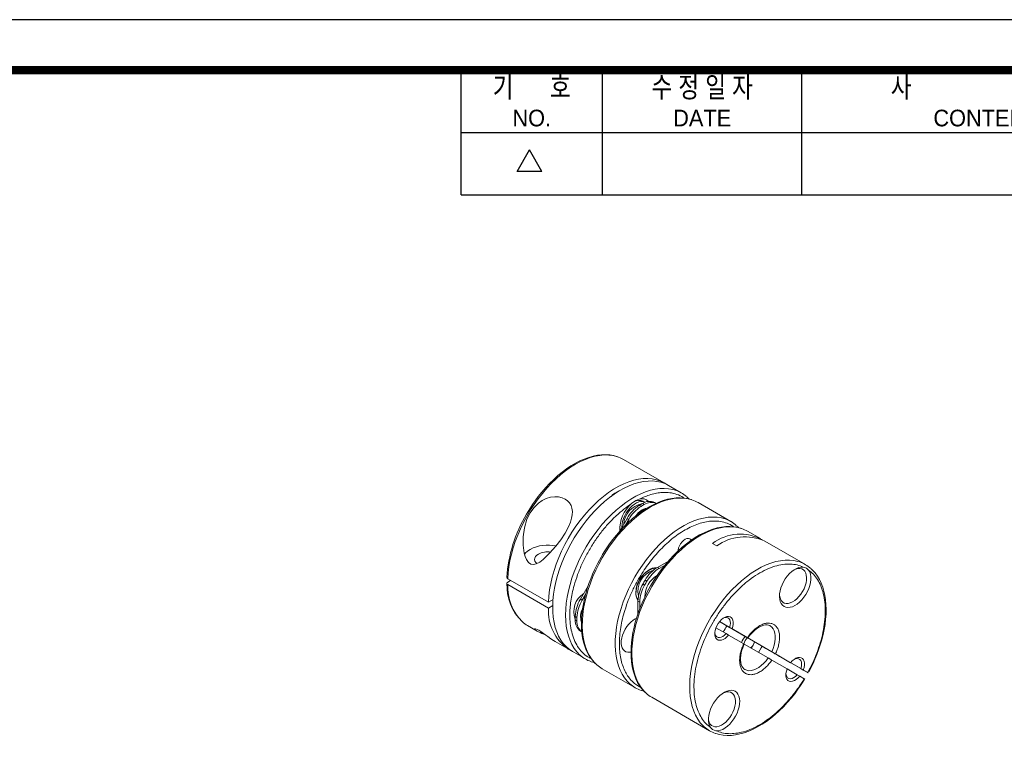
# Model space of a CAD drawing. Header units: millimetres. Extents: x 0 to 297, y 0 to 210.
# Tile 4 of 5: x 149 to 247, y 138 to 210. Entities that reach past the tile are written whole.
import ezdxf
from ezdxf.enums import TextEntityAlignment as Align

# ---------------------------------------------------------------- set-up
doc = ezdxf.new("R2010")
doc.units = ezdxf.units.MM
doc.header["$LTSCALE"] = 5
doc.layers.get('0').update_dxf_attribs({"linetype": 'CONTINUOUS'})
doc.layers.add('D', color=7, linetype='CONTINUOUS')
doc.styles.get("Standard").update_dxf_attribs({"font": 'Gulim.ttf', "width": 0.8, "height": 3})

msp = doc.modelspace()

# ---------------------------------------------------------------- linework, layer by layer
for p, q in [((192.7139, 192.6407), (192.7139, 205)), ((206.7211, 192.6407), (206.7211, 205)), ((226.4959, 192.6407), (226.4959, 205)), ((192.7139, 198.8204), (291.588, 198.8204)), ((198.2565, 194.9765), (199.4924, 197.1172)), ((200.7283, 194.9765), (199.4924, 197.1172)), ((200.7283, 194.9765), (198.2565, 194.9765)), ((192.7139, 192.6407), (291.588, 192.6407))]:
    msp.add_line(p, q)
at = {"color": 7, "linetype": 'Continuous', "lineweight": 15}
for p, q in [((212.8357, 164.1196), (208.8048, 166.4465)), ((212.8167, 164.0867), (212.8357, 164.1196)), ((213.26, 163.8746), (212.8357, 164.1196)), ((214.5324, 163.1401), (213.26, 163.8746)), ((210.6814, 162.0842), (210.8582, 161.9821)), ((210.9301, 162.2005), (210.7327, 162.3147)), ((212.0329, 162.1009), (211.889, 162.184)), ((219.4468, 160.3031), (216.1941, 162.1808)), ((210.369, 161.9039), (210.5458, 161.8018)), ((208.4009, 159.2922), (209.1615, 160.6094)), ((209.3382, 160.5074), (209.0103, 159.9394)), ((209.1615, 160.6094), (209.3382, 160.5074)), ((208.6514, 159.7712), (208.6519, 159.7269)), ((222.3812, 158.609), (221.1085, 159.3438)), ((217.6318, 158.1388), (218.056, 157.8939)), ((226.836, 156.0373), (222.8055, 158.3641)), ((212.1711, 155.7618), (213.2587, 156.3896)), ((212.3479, 155.6597), (212.1711, 155.7618)), ((212.9233, 155.9919), (212.3479, 155.6597)), ((197.3422, 154.6296), (201.3727, 152.3028)), ((197.3424, 154.303), (197.6252, 154.4662)), ((210.9515, 154.4941), (211.1282, 154.392)), ((201.3727, 151.7312), (197.3422, 154.058)), ((204.539, 152.603), (205.3004, 153.9219)), ((210.7306, 154.1115), (210.9074, 154.0094)), ((201.3727, 152.3028), (201.8261, 152.5645)), ((204.7157, 152.501), (204.539, 152.603)), ((205.0419, 153.0659), (204.7157, 152.501)), ((210.2424, 152.4213), (210.4192, 152.3193)), ((210.2424, 151.1672), (210.2424, 152.4213)), ((210.4192, 152.3193), (210.4192, 151.6557)), ((201.7948, 151.9749), (201.3727, 151.7312)), ((204.0217, 150.91), (204.1985, 150.8079)), ((204.0217, 150.5493), (204.1985, 150.4472)), ((218.3222, 150.3873), (221.0237, 148.8278)), ((218.3225, 150.3876), (219.3286, 149.8068)), ((199.3056, 149.9916), (200.2426, 149.4507)), ((204.6823, 149.3706), (204.539, 149.4534)), ((204.539, 149.4534), (204.6823, 149.3707)), ((218.9786, 149.2006), (217.9725, 149.7813)), ((219.3286, 149.8068), (219.5746, 149.6647)), ((223.4991, 147.3982), (219.4686, 149.725)), ((221.2875, 148.6745), (219.4686, 149.725)), ((219.5746, 149.6647), (221.0846, 148.7927)), ((202.0381, 148.4141), (205.0331, 146.6852)), ((218.9786, 149.2006), (219.2246, 149.0585)), ((220.7345, 148.1865), (219.2246, 149.0585)), ((221.2875, 148.6745), (222.2067, 148.1438)), ((203.3357, 147.6651), (203.3547, 147.698)), ((203.3357, 147.6651), (203.76, 147.4202)), ((223.1491, 146.792), (220.7828, 148.158)), ((222.5758, 147.9308), (222.1537, 148.1745)), ((222.1537, 148.1745), (222.2067, 148.1438)), ((222.2242, 148.1335), (223.1434, 147.6029)), ((222.9776, 147.6984), (222.2242, 148.1335)), ((227.0081, 145.3717), (222.9776, 147.6984)), ((223.1434, 147.6029), (223.1965, 147.5722)), ((223.1965, 147.5722), (226.3785, 145.7353)), ((225.0225, 145.7101), (223.5125, 146.5821)), ((223.8625, 147.1883), (225.3725, 146.3163)), ((225.3356, 146.3376), (224.2771, 146.9487)), ((206.6948, 145.7259), (209.9475, 143.8481)), ((226.0284, 145.1291), (225.0225, 145.7101)), ((225.3725, 146.3163), (225.3356, 146.3376)), ((226.6245, 145.5933), (226.3785, 145.7353)), ((226.6245, 145.5933), (227.0701, 145.3359)), ((226.0284, 145.1291), (226.2744, 144.9871)), ((226.7201, 144.7297), (226.2744, 144.9871)), ((210.5924, 143.5639), (210.8476, 143.4918)), ((211.6092, 142.8889), (217.3368, 139.5824))]:
    msp.add_line(p, q, dxfattribs=at)
msp.add_lwpolyline([(297, 210), (0, 210), (0, 0), (297, 0)], close=True)
msp.add_lwpolyline([(292, 205, 0.8, 0.8, 0), (5, 205, 0.8, 0.8, 0), (5, 5, 0.8, 0.8, 0), (292, 5, 0.8, 0.8, 0)], format="xyseb", close=True)
at = {"color": 7, "linetype": 'Continuous', "lineweight": 15, "flags": 128}
for points in [[(208.2587, 166.6964), (208.1613, 166.7288), (207.7623, 166.8281), (207.3435, 166.8816), (206.9072, 166.8888), (206.4557, 166.8498), (205.9913, 166.7647), (205.5167, 166.6341), (205.0342, 166.4586), (204.5466, 166.2391), (204.0563, 165.9768), (203.566, 165.6732), (203.0783, 165.3298), (202.5958, 164.9485), (202.1211, 164.5312), (201.6567, 164.0803), (201.2051, 163.5982), (200.7688, 163.0873), (200.3499, 162.5505), (199.9508, 161.9905), (199.5736, 161.4105), (199.2204, 160.8134), (198.8929, 160.2025), (198.5929, 159.581), (198.3221, 158.9522), (198.0819, 158.3195), (197.8735, 157.6863), (197.6981, 157.056), (197.5566, 156.4318), (197.4498, 155.8172), (197.3782, 155.2154), (197.3422, 154.6296)], [(208.2247, 166.7116), (208.2175, 166.7145), (207.8204, 166.8267), (207.4403, 166.8905), (207.0459, 166.9169), (206.639, 166.9058), (206.2215, 166.8571), (205.7955, 166.7713), (205.3629, 166.6489), (204.9258, 166.4906), (204.4859, 166.2974), (204.0453, 166.0703), (203.6057, 165.8105), (203.1691, 165.5194), (202.7372, 165.1986), (202.3121, 164.8497), (201.8955, 164.4748), (201.4898, 164.0762), (201.0972, 163.6569), (200.7211, 163.2216), (200.3665, 162.7779), (200.0454, 162.3453), (199.785, 161.9702), (199.581, 161.6594), (199.3476, 161.2835), (199.195, 161.0248)], [(208.8048, 166.4465), (208.5383, 166.584), (208.2587, 166.6964)], [(201.3727, 152.3028), (201.41, 152.903), (201.4846, 153.5198), (201.5962, 154.15), (201.7441, 154.7899), (201.9274, 155.436), (202.1452, 156.0846), (202.3963, 156.7321), (202.6792, 157.375), (202.9923, 158.0096), (203.3339, 158.6323), (203.7021, 159.2396), (204.0949, 159.8283), (204.5099, 160.3949), (204.945, 160.9364), (205.3977, 161.4496), (205.8654, 161.9317), (206.3455, 162.38), (206.8353, 162.7921), (207.3321, 163.1655), (207.8332, 163.4982), (208.3357, 163.7884), (208.8367, 164.0344), (209.3336, 164.2348), (209.8235, 164.3886), (210.3037, 164.4948), (210.7714, 164.5529), (211.2242, 164.5626), (211.6593, 164.5237), (212.0745, 164.4365), (212.4674, 164.3016), (212.8357, 164.1196)], [(213.26, 163.8746), (212.9006, 164.0529), (212.5177, 164.1863), (212.1135, 164.2742), (211.6901, 164.3161), (211.2497, 164.3117), (210.7947, 164.261), (210.3275, 164.1644), (209.8505, 164.0224), (209.3665, 163.8357), (208.8779, 163.6053), (208.3873, 163.3324), (207.8973, 163.0185), (207.4107, 162.6653), (206.9299, 162.2747), (206.4575, 161.8487), (205.9961, 161.3896), (205.548, 160.8999), (205.1158, 160.3822), (204.7017, 159.8391), (204.308, 159.2738), (203.9366, 158.689), (203.5896, 158.0881), (203.2689, 157.4741), (202.9762, 156.8504), (202.713, 156.2203), (202.4807, 155.5871), (202.2806, 154.9542), (202.1137, 154.325), (201.9809, 153.7029), (201.883, 153.0912), (201.8204, 152.4931), (201.7936, 151.9118), (201.8025, 151.3504), (201.8473, 150.812), (201.9276, 150.2994), (202.043, 149.8153), (202.1929, 149.3623), (202.3765, 148.9429), (202.5929, 148.5592), (202.8408, 148.2134), (203.119, 147.9072), (203.4259, 147.6423), (203.76, 147.4202)], [(204.5027, 147.069), (204.4659, 147.1023), (204.1804, 147.3983), (203.9247, 147.7344), (203.7004, 148.1088), (203.5085, 148.5195), (203.3501, 148.9643), (203.2259, 149.4408), (203.1368, 149.9466), (203.0832, 150.4788), (203.0652, 151.0347), (203.0832, 151.6113), (203.1368, 152.2055), (203.2259, 152.8141), (203.3501, 153.4339), (203.5085, 154.0617), (203.7004, 154.6939), (203.9247, 155.3274), (204.1804, 155.9586), (204.4659, 156.5842), (204.7797, 157.2009), (205.1203, 157.8054), (205.4857, 158.3945), (205.8741, 158.965), (206.2833, 159.5139), (206.7112, 160.0382), (207.1555, 160.5352), (207.6138, 161.0022), (208.0837, 161.4367), (208.5626, 161.8364), (209.048, 162.1991), (209.5374, 162.523), (210.0281, 162.8062), (210.5175, 163.0474), (211.0029, 163.2451), (211.4818, 163.3984), (211.9517, 163.5064), (212.41, 163.5686), (212.8543, 163.5845), (213.2822, 163.5542), (213.6914, 163.4778), (213.9246, 163.4108)], [(203.0299, 159.1615), (202.5904, 158.4956), (202.1141, 157.8728), (201.4844, 157.1511), (200.8354, 156.5334), (200.5098, 156.2844), (200.1697, 156.0992), (199.9031, 156.0316), (199.6254, 156.0751), (199.3996, 156.2395), (199.2006, 156.532), (199.0689, 156.8474), (198.9747, 157.1825), (198.8598, 157.9721), (198.8604, 158.774), (198.9838, 159.6612), (199.2454, 160.5175), (199.5651, 161.1617), (199.9279, 161.6693), (200.37, 162.1078), (200.7413, 162.3701), (201.1443, 162.5718), (201.5711, 162.7034), (202.0025, 162.7583), (202.3743, 162.7395), (202.7219, 162.6592), (203.0128, 162.5309), (203.2629, 162.3557), (203.4613, 162.1422), (203.6091, 161.8936), (203.704, 161.612), (203.7453, 161.3069), (203.7334, 160.969), (203.6713, 160.6195), (203.5522, 160.2273), (203.3902, 159.8352), (203.0299, 159.1615)], [(215.5492, 162.465), (215.2097, 162.5609), (214.8296, 162.6247), (214.4352, 162.6512), (214.0282, 162.64), (213.6108, 162.5914), (213.1847, 162.5056), (212.7522, 162.3832), (212.315, 162.2249), (211.8752, 162.0316), (211.4345, 161.8045), (210.995, 161.5448), (210.5584, 161.2537), (210.1265, 160.9329), (209.7013, 160.584), (209.2848, 160.209), (208.879, 159.8104), (208.4865, 159.3912), (208.1103, 158.9558), (207.7558, 158.5122), (207.4347, 158.0796), (207.1743, 157.7045), (206.9703, 157.3937), (206.7368, 157.0178), (206.5843, 156.7591)], [(206.6945, 156.6965), (207.054, 157.2898), (207.4368, 157.8652), (207.841, 158.4197), (208.2644, 158.9505), (208.7048, 159.4545), (209.1599, 159.9292), (209.6271, 160.3721), (210.104, 160.7806), (210.5881, 161.1528), (211.0767, 161.4865), (211.5673, 161.7801), (212.0572, 162.0319), (212.5439, 162.2406), (213.0247, 162.405), (213.4971, 162.5244), (213.9585, 162.5981), (214.4065, 162.6256), (214.8387, 162.6069), (215.2528, 162.5419), (215.5877, 162.4511)], [(210.9301, 162.2005), (210.9048, 162.2135), (210.7297, 162.2698), (210.5346, 162.2791), (210.3247, 162.2411), (210.1058, 162.157), (209.8839, 162.0289), (209.6651, 161.8603), (209.4552, 161.656), (209.2601, 161.4214), (209.0849, 161.1629), (208.9347, 160.8876), (208.8133, 160.6031), (208.7242, 160.317), (208.6697, 160.0371), (208.6514, 159.7712)], [(209.6183, 162.0724), (210.0424, 162.3697), (210.3714, 162.5071)], [(215.294, 162.5371), (215.2464, 162.5901), (215.0726, 162.7464)], [(209.4347, 144.2164), (209.1633, 144.4835), (208.9001, 144.8098), (208.6678, 145.1748), (208.4677, 145.5766), (208.3008, 146.0131), (208.1681, 146.482), (208.0702, 146.9807), (208.0076, 147.5065), (207.9807, 148.0568), (207.9897, 148.6285), (208.0345, 149.2186), (208.1148, 149.8239), (208.2302, 150.4413), (208.3801, 151.0673), (208.5638, 151.6988), (208.7801, 152.3322), (209.0281, 152.9643), (209.3062, 153.5917), (209.6132, 154.2109), (209.9472, 154.8188), (210.3066, 155.412), (210.6895, 155.9874), (211.0937, 156.542), (211.5171, 157.0727), (211.9575, 157.5768), (212.4126, 158.0515), (212.8798, 158.4943), (213.3567, 158.9029), (213.8407, 159.2751), (214.3294, 159.6088), (214.82, 159.9024), (215.3099, 160.1541), (215.7966, 160.3628), (216.2774, 160.5273), (216.7497, 160.6467), (217.2112, 160.7203), (217.6592, 160.7479), (218.0914, 160.7291), (218.5055, 160.6642), (218.8959, 160.5546)], [(208.5008, 159.4651), (208.4576, 159.6489), (208.4431, 159.7779)], [(220.4722, 159.6256), (220.1241, 159.7239), (219.744, 159.7877), (219.3496, 159.8141), (218.9426, 159.803), (218.5252, 159.7544), (218.0991, 159.6686), (217.6666, 159.5461), (217.2294, 159.3879), (216.7896, 159.1946), (216.3489, 158.9675), (215.9094, 158.7077), (215.4728, 158.4167), (215.0409, 158.0958), (214.6157, 157.747), (214.1992, 157.372), (213.7934, 156.9734), (213.4009, 156.5542), (213.0247, 156.1188), (212.6702, 155.6752), (212.3491, 155.2425), (212.0887, 154.8675), (211.8847, 154.5567), (211.6512, 154.1808), (211.4987, 153.9221)], [(220.5102, 159.6114), (220.1672, 159.7049), (219.7531, 159.7698), (219.3209, 159.7886), (218.8729, 159.7611), (218.4114, 159.6874), (217.9391, 159.568), (217.4583, 159.4036), (216.9716, 159.1949), (216.4817, 158.9431), (215.9911, 158.6495), (215.5024, 158.3158), (215.0184, 157.9436), (214.5415, 157.535), (214.0743, 157.0922), (213.6192, 156.6175), (213.1788, 156.1134), (212.7554, 155.5827), (212.3512, 155.0282), (211.9683, 154.4527), (211.6089, 153.8595)], [(220.2084, 159.7001), (220.1608, 159.7531), (220.0119, 159.8869)], [(214.2055, 157.3808), (214.2169, 157.4752), (214.2685, 157.685), (214.3547, 157.8961), (214.4708, 158.0972), (214.6106, 158.2774), (214.7664, 158.427), (214.93, 158.5379), (215.0924, 158.6042), (215.245, 158.6223), (215.3795, 158.5912), (215.4886, 158.5125), (215.5291, 158.4608)], [(200.217, 156.1285), (200.1162, 156.2324), (200.0311, 156.3761), (199.9979, 156.5268), (200.0179, 156.6782), (200.0902, 156.8242), (200.212, 156.9588), (200.3782, 157.0764)], [(206.5843, 156.7591), (206.2575, 156.1648), (206.1335, 155.9226), (205.9374, 155.5174), (205.7474, 155.0941), (205.5593, 154.6381), (205.3808, 154.1615), (205.2159, 153.67), (205.068, 153.1688), (204.9395, 152.6623), (204.8321, 152.1541), (204.7474, 151.6476), (204.6865, 151.1455), (204.6502, 150.6507), (204.6391, 150.1655), (204.6538, 149.6922), (204.6946, 149.2328), (204.7617, 148.7893), (204.8553, 148.3635), (204.9756, 147.9572), (205.1227, 147.5721), (205.2966, 147.2098), (205.4975, 146.8718), (205.7255, 146.56), (205.9808, 146.2759), (206.1297, 146.142)], [(206.1597, 146.1139), (205.9106, 146.3613), (205.6474, 146.6875), (205.4151, 147.0525), (205.215, 147.4544), (205.0481, 147.8909), (204.9154, 148.3597), (204.8175, 148.8584), (204.7549, 149.3843), (204.7281, 149.9345), (204.737, 150.5062), (204.7818, 151.0963), (204.8621, 151.7017), (204.9775, 152.319), (205.1274, 152.9451), (205.3111, 153.5765), (205.5274, 154.21), (205.7754, 154.8421), (206.0535, 155.4694), (206.3605, 156.0887), (206.6945, 156.6965)], [(216.8166, 139.9572), (216.6947, 140.0704), (216.4167, 140.3766), (216.1688, 140.7225), (215.9526, 141.1062), (215.769, 141.5256), (215.6192, 141.9786), (215.5039, 142.4627), (215.4236, 142.9753), (215.3789, 143.5137), (215.37, 144.075), (215.3969, 144.6563), (215.4595, 145.2543), (215.5575, 145.866), (215.6903, 146.4881), (215.8572, 147.1172), (216.0573, 147.75), (216.2896, 148.3832), (216.5528, 149.0132), (216.8455, 149.6369), (217.1662, 150.2508), (217.5131, 150.8517), (217.8845, 151.4363), (218.2782, 152.0016), (218.6923, 152.5446), (219.1244, 153.0623), (219.5724, 153.552), (220.0337, 154.011), (220.5061, 154.437), (220.9868, 154.8276), (221.4734, 155.1808), (221.9633, 155.4947), (222.4539, 155.7675), (222.9424, 155.998), (223.4265, 156.1847), (223.9033, 156.3268), (224.3705, 156.4234), (224.8255, 156.4741), (225.2659, 156.4786), (225.6893, 156.4368), (226.0935, 156.349), (226.2757, 156.2922)], [(210.2441, 152.5102), (210.2302, 152.5285), (210.1327, 152.7024), (210.0694, 152.9114), (210.042, 153.1499), (210.0512, 153.4112), (210.0967, 153.6882), (210.1774, 153.9735), (210.291, 154.2592), (210.4344, 154.5375), (210.6037, 154.8009), (210.7943, 155.0421), (211.001, 155.2545), (211.2182, 155.4325), (211.4399, 155.571), (211.6601, 155.6665), (211.8727, 155.7161), (212.0721, 155.7186), (212.0947, 155.7158)], [(227.1572, 155.4877), (227.2634, 155.3043), (227.3361, 155.0859), (227.3738, 154.8375), (227.3755, 154.5649), (227.3412, 154.2743), (227.2717, 153.9726), (227.1686, 153.6666), (227.0343, 153.3637), (226.8718, 153.0706), (226.6851, 152.7944), (226.4783, 152.5413), (226.2564, 152.3172), (226.0244, 152.1274), (225.7878, 151.9763), (225.552, 151.8673), (225.3225, 151.8029), (225.1046, 151.7848), (224.9034, 151.8132), (224.7236, 151.8876), (224.5693, 152.0062), (224.4441, 152.1663), (224.3509, 152.3641), (224.2919, 152.595), (224.2684, 152.8538), (224.281, 153.1343), (224.3294, 153.4301), (224.4125, 153.7344), (224.5283, 154.04), (224.6742, 154.3398), (224.8468, 154.627), (225.042, 154.8948), (225.2554, 155.1371), (225.4819, 155.3481), (225.7164, 155.5231), (225.9533, 155.6579), (226.1873, 155.7494), (226.4128, 155.7955), (226.6247, 155.7952)], [(225.7134, 155.5211), (225.8872, 155.5929), (226.0999, 155.6425), (226.2992, 155.6451), (226.4798, 155.6004), (226.6367, 155.5098), (226.7656, 155.3757), (226.8631, 155.2018), (226.9264, 154.9927), (226.9538, 154.7543), (226.9447, 154.493), (226.8991, 154.2159), (226.8185, 153.9307), (226.7049, 153.645), (226.5615, 153.3667), (226.3921, 153.1033), (226.2015, 152.8621), (225.9948, 152.6497), (225.7776, 152.4717), (225.5559, 152.3331), (225.3357, 152.2377), (225.1231, 152.1881), (224.9237, 152.1855), (224.7432, 152.2302), (224.5863, 152.3208), (224.4573, 152.4549), (224.3599, 152.6289), (224.2966, 152.8379), (224.2711, 153.0355)], [(226.6247, 155.7952), (226.9542, 155.6751), (227.1572, 155.4877)], [(227.1931, 145.4525), (227.2733, 145.5985), (227.3973, 145.8406), (227.5934, 146.2458), (227.7834, 146.6691), (227.9716, 147.1251), (228.1501, 147.6018), (228.3149, 148.0933), (228.4628, 148.5944), (228.5914, 149.1009), (228.6987, 149.6091), (228.7834, 150.1156), (228.8443, 150.6177), (228.8807, 151.1125), (228.8917, 151.5977), (228.8771, 152.0711), (228.8363, 152.5305), (228.7692, 152.974), (228.6755, 153.3997), (228.5552, 153.806), (228.4082, 154.1911), (228.2343, 154.5535), (228.0334, 154.8914), (227.8054, 155.2032), (227.5501, 155.4873), (227.4036, 155.619)], [(197.3422, 154.058), (197.284, 154.1054), (197.2562, 154.1613), (197.2621, 154.2193), (197.3008, 154.273), (197.3424, 154.303)], [(211.4987, 153.9221), (211.1719, 153.3277), (211.0479, 153.0856), (210.8518, 152.6804), (210.6618, 152.2571), (210.4737, 151.8011), (210.2951, 151.3244), (210.1303, 150.8329), (209.9824, 150.3318), (209.8538, 149.8253), (209.7465, 149.3171), (209.6618, 148.8106), (209.6009, 148.3085), (209.5646, 147.8137), (209.5535, 147.3285), (209.5682, 146.8551), (209.609, 146.3957), (209.6761, 145.9522), (209.7697, 145.5265), (209.89, 145.1202), (210.0371, 144.7351), (210.211, 144.3728), (210.4119, 144.0348), (210.6399, 143.723), (210.8952, 143.4389), (211.0438, 143.3053)], [(211.6089, 153.8595), (211.2749, 153.2516), (210.9679, 152.6324), (210.6898, 152.005), (210.4418, 151.373), (210.2255, 150.7395), (210.0418, 150.1081), (209.8919, 149.482), (209.7765, 148.8646), (209.6962, 148.2593), (209.6514, 147.6692), (209.6424, 147.0975), (209.6693, 146.5473), (209.7319, 146.0214), (209.8298, 145.5227), (209.9625, 145.0538), (210.1294, 144.6173), (210.3295, 144.2155), (210.5618, 143.8505), (210.825, 143.5243), (211.0736, 143.2773)], [(209.5502, 147.3693), (209.4358, 147.3481), (209.2364, 147.3455), (209.0558, 147.3902), (208.8989, 147.4808), (208.77, 147.6149), (208.6726, 147.7888), (208.6093, 147.9979), (208.5818, 148.2363), (208.591, 148.4976), (208.6365, 148.7747), (208.7172, 149.0599), (208.8308, 149.3456), (208.9742, 149.6239), (209.1435, 149.8873), (209.3341, 150.1285), (209.5408, 150.341), (209.758, 150.5189), (209.9797, 150.6575), (210.0904, 150.7108)], [(219.2246, 149.0585), (219.0583, 148.8782), (218.881, 148.7309), (218.6994, 148.6223), (218.5208, 148.5566), (218.352, 148.5365), (218.1996, 148.5627), (218.0697, 148.6341), (217.9672, 148.7481), (217.8962, 148.9001), (217.8594, 149.0842), (217.8583, 149.2932), (217.893, 149.5191), (217.9619, 149.7529), (218.0626, 149.9855), (218.191, 150.2079), (218.3421, 150.4114), (218.5101, 150.588), (218.6884, 150.7309), (218.87, 150.8344), (219.0478, 150.8946), (219.2149, 150.9091), (219.3648, 150.8773), (219.4916, 150.8004), (219.5905, 150.6816), (219.6574, 150.5253), (219.6899, 150.3377), (219.6866, 150.1262), (219.6476, 149.8989), (219.5746, 149.6647)], [(219.3286, 149.8068), (219.3868, 150.0227), (219.4097, 150.2284), (219.3962, 150.4143), (219.347, 150.5717), (219.2643, 150.6931), (219.152, 150.773), (219.0154, 150.8076), (218.8608, 150.7953), (218.6998, 150.7386)], [(200.3782, 149.3779), (200.1917, 149.4809), (200.0631, 149.5717), (200.0023, 149.6412), (200.0163, 149.6816), (200.1028, 149.6733), (200.2445, 149.617), (200.4126, 149.5254), (200.6115, 149.399), (200.8927, 149.2028), (201.1022, 149.0509), (201.3088, 148.901), (201.5967, 148.6974), (201.8695, 148.5167), (202.0405, 148.4182)], [(221.1329, 148.7645), (221.2079, 148.8707), (221.3455, 149.0492), (221.4939, 149.2218), (221.6577, 149.391), (221.8313, 149.5485), (222.0111, 149.6897), (222.1933, 149.8109), (222.3745, 149.9098), (222.5514, 149.9848), (222.7213, 150.0355), (222.8821, 150.0618), (223.0328, 150.0639), (223.1743, 150.0411), (223.3099, 149.9894), (223.3347, 149.9723)], [(223.3363, 149.975), (223.5018, 149.8499), (223.6384, 149.6832), (223.7432, 149.4783), (223.8141, 149.2393), (223.8498, 148.9711), (223.8495, 148.6792), (223.8131, 148.3695), (223.7415, 148.0484), (223.6361, 147.7224), (223.4991, 147.3982)], [(217.8573, 149.2792), (217.8887, 149.1116), (217.9553, 148.9716), (218.0535, 148.8705), (218.1789, 148.8132), (218.3254, 148.8023), (218.4863, 148.8383), (218.654, 148.9195), (218.8207, 149.0422), (218.9786, 149.2006)], [(221.1325, 148.765), (221.1124, 148.7766), (221.0651, 148.8039), (221.0237, 148.8278)], [(221.0846, 148.7927), (221.1228, 148.7706), (221.1308, 148.766)], [(221.8, 148.3786), (221.7584, 148.2646), (221.6565, 148.0571)], [(220.8381, 145.6475), (220.7284, 145.7233), (220.6239, 145.84), (220.5404, 145.9814), (220.4761, 146.1484), (220.4319, 146.3403), (220.4093, 146.5548), (220.4096, 146.7883), (220.4332, 147.0363), (220.4797, 147.2929), (220.5466, 147.5495), (220.6264, 147.7886), (220.7057, 147.9879), (220.7832, 148.1587)], [(220.781, 148.1596), (220.7826, 148.1587), (220.7634, 148.1698), (220.7345, 148.1865)], [(221.6565, 148.0571), (221.5278, 147.8651), (221.4503, 147.7727)], [(222.5535, 147.9437), (222.4675, 147.7891), (222.2034, 147.3373)], [(224.2771, 146.9487), (224.0606, 147.0737), (223.8263, 147.209), (223.5849, 147.3483), (223.3476, 147.4853), (223.1252, 147.6137), (222.928, 147.7275), (222.7651, 147.8216), (222.644, 147.8915), (222.5702, 147.9341), (222.5471, 147.9474), (222.5758, 147.9308)], [(223.4991, 147.3982), (223.5772, 147.3531), (223.6633, 147.3034), (223.7481, 147.2544), (223.8225, 147.2115), (223.8625, 147.1883)], [(205.6151, 146.4194), (205.6204, 146.4172), (205.9332, 146.3289)], [(223.1491, 146.792), (222.9368, 146.5112), (222.7072, 146.257), (222.465, 146.0344), (222.215, 145.8481), (221.9623, 145.7019), (221.7122, 145.5988), (221.4698, 145.5408), (221.2399, 145.5291), (221.0273, 145.564), (220.8364, 145.6448), (220.8365, 145.6447)], [(223.5125, 146.5821), (223.45, 146.6182), (223.3702, 146.6643), (223.2825, 146.715), (223.1972, 146.7642), (223.1491, 146.792)], [(225.3725, 146.3163), (225.5404, 146.4982), (225.7195, 146.6464), (225.9028, 146.755), (226.0829, 146.8198), (226.2527, 146.8382), (226.4054, 146.8093), (226.535, 146.7345), (226.6364, 146.6166), (226.7053, 146.4603), (226.7393, 146.2719), (226.7368, 146.0589), (226.698, 145.8296), (226.6245, 145.5933)], [(225.7497, 146.6672), (225.8507, 146.7075), (226.0171, 146.7373), (226.1663, 146.7158), (226.2907, 146.6439), (226.384, 146.5254), (226.4414, 146.3664), (226.4598, 146.175), (226.4385, 145.961), (226.3785, 145.7353)], [(226.2744, 144.9871), (226.1066, 144.8052), (225.9274, 144.657), (225.7442, 144.5484), (225.564, 144.4836), (225.3942, 144.4652), (225.2415, 144.4941), (225.1119, 144.5689), (225.0106, 144.6868), (224.9416, 144.8431), (224.9077, 145.0315), (224.9101, 145.2445), (224.9489, 145.4738), (225.0225, 145.7101)], [(217.9555, 139.3056), (218.3212, 139.2023), (218.7012, 139.1385), (219.0957, 139.1121), (219.5026, 139.1232), (219.9201, 139.1718), (220.3461, 139.2576), (220.7787, 139.3801), (221.2158, 139.5383), (221.6557, 139.7316), (222.0963, 139.9587), (222.5359, 140.2185), (222.9725, 140.5095), (223.4043, 140.8304), (223.8295, 141.1792), (224.2461, 141.5542), (224.6518, 141.9528), (225.0444, 142.372), (225.4205, 142.8074), (225.7751, 143.251), (226.0962, 143.6837), (226.3565, 144.0587), (226.5606, 144.3695), (226.7518, 144.6774)], [(226.0284, 145.1291), (225.863, 144.9643), (225.6884, 144.8388), (225.5134, 144.7591), (225.347, 144.7293), (225.1978, 144.7509), (225.0733, 144.8228), (224.9801, 144.9412), (224.9227, 145.1002), (224.9072, 145.2078)], [(226.7659, 144.7032), (226.7674, 144.7023), (226.748, 144.7136), (226.7201, 144.7297)], [(227.1174, 145.3086), (227.0976, 145.32), (227.0509, 145.347), (227.0081, 145.3717)], [(227.0701, 145.3359), (227.1079, 145.3141), (227.1152, 145.3098)], [(217.4399, 139.8872), (217.3337, 140.0705), (217.2609, 140.2889), (217.2232, 140.5373), (217.2215, 140.81), (217.2558, 141.1005), (217.3254, 141.4023), (217.4285, 141.7082), (217.5628, 142.0112), (217.7252, 142.3042), (217.912, 142.5805), (218.1187, 142.8335), (218.3407, 143.0576), (218.5726, 143.2474), (218.8093, 143.3986), (219.0451, 143.5076), (219.2746, 143.5719), (219.4925, 143.5901), (219.6936, 143.5616), (219.8735, 143.4872), (220.0278, 143.3686), (220.153, 143.2086), (220.2462, 143.0108), (220.3052, 142.7798), (220.3287, 142.5211), (220.3161, 142.2405), (220.2677, 141.9447), (220.1846, 141.6405), (220.0688, 141.3349), (219.9229, 141.035), (219.7503, 140.7478), (219.5551, 140.48), (219.3417, 140.2378), (219.1152, 140.0267), (218.8807, 139.8518), (218.6437, 139.717), (218.4098, 139.6254), (218.1843, 139.5793), (217.9724, 139.5796)], [(219.5113, 141.1558), (219.6547, 141.4341), (219.7683, 141.7198), (219.849, 142.0051), (219.8945, 142.2821), (219.9037, 142.5434), (219.8762, 142.7819), (219.8129, 142.9909), (219.7155, 143.1648), (219.5866, 143.299), (219.4297, 143.3896), (219.2491, 143.4342), (219.0497, 143.4317), (218.8371, 143.382), (218.6566, 143.307)], [(217.2217, 140.8131), (217.2464, 140.627), (217.3097, 140.418), (217.4072, 140.244), (217.5361, 140.1099), (217.693, 140.0193), (217.8736, 139.9747), (218.0729, 139.9772), (218.2856, 140.0269), (218.5058, 140.1223), (218.7275, 140.2608), (218.9447, 140.4388), (219.1514, 140.6513), (219.342, 140.8925), (219.5113, 141.1558)], [(217.9724, 139.5796), (217.6379, 139.7026), (217.4399, 139.8872)]]:
    msp.add_lwpolyline(points, dxfattribs=at)
at = {"color": 7, "linetype": 'Continuous', "lineweight": 15}
for centre, radius, start, end in [((209.0509, 161.4687), 1.9803, 109.320107, 138.154559), ((212.9348, 160.3728), 3.1952, 48.696648, 71.953464), ((211.7181, 159.5705), 3.2663, 130.006474, 183.183678), ((210.968, 159.9428), 2.1332, 99.57527, 177.168458), ((210.3461, 161.4769), 0.9227, 65.229377, 120.736406), ((214.8614, 154.4827), 8.675, 118.806049, 121.188574), ((210.6665, 161.7044), 0.8552, 43.428806, 110.183523), ((215.0382, 154.3806), 8.675, 118.806049, 121.188574), ((211.3737, 161.0631), 1.2336, 65.311909, 124.136906), ((211.5505, 160.9611), 1.2336, 65.311909, 124.136906), ((214.5892, 159.3958), 3.2143, 60.047935, 71.90362), ((210.9433, 153.9594), 13.7092, 148.977358, 176.665796), ((212.3515, 158.8439), 3.646, 122.938846, 151.03785), ((212.5283, 158.7419), 3.646, 122.938846, 151.03785), ((211.5419, 159.9136), 1.7755, 103.906296, 146.103162), ((217.8458, 157.5298), 3.2019, 48.154262, 70.856168), ((219.5039, 156.5594), 3.2137, 60.047231, 71.751359), ((220.3749, 154.4447), 4.6012, 61.241377, 126.596636), ((220.8443, 153.9528), 4.8276, 66.030116, 125.278748), ((200.3341, 156.1245), 1.616, 118.41675, 145.931064), ((201.3048, 154.156), 3.8102, 77.671338, 117.167774), ((201.2931, 155.3096), 1.9896, 81.490373, 117.374834), ((225.2392, 153.271), 3.194, 48.077432, 71.064667), ((212.5022, 153.2873), 2.4625, 99.525059, 181.721314), ((212.4543, 153.3712), 2.2187, 107.721146, 192.281744), ((214.0611, 152.7229), 3.5787, 121.879303, 150.335112), ((214.2379, 152.6208), 3.5787, 121.879303, 150.335112), ((202.2997, 153.9857), 5.0457, 177.805375, 225.399276), ((197.395, 154.7564), 0.1374, 179.850839, 247.386225), ((224.6365, 146.3377), 15.9313, 149.204862, 150.793757), ((224.8133, 146.2357), 15.9313, 149.204862, 150.793757), ((213.3964, 152.8266), 2.4711, 120.390831, 179.280525), ((202.319, 153.8757), 4.9801, 177.902223, 224.813169), ((211.1432, 153.151), 1.1041, 176.765235, 215.478512), ((213.8198, 152.3037), 3.5793, 149.664361, 178.116942), ((213.9966, 152.2017), 3.5793, 149.664361, 178.116942), ((205.9983, 151.3787), 2.1159, 122.453568, 200.806995), ((207.6634, 150.7229), 3.6465, 148.962768, 177.059479), ((207.8402, 150.6209), 3.6465, 148.962768, 177.059479), ((206.0184, 151.4671), 4.6532, 176.745502, 234.792836), ((206.3356, 150.8905), 1.7784, 154.035505, 196.46848), ((200.9095, 152.7666), 3.2051, 228.509113, 239.972483), ((205.2524, 150.4602), 1.2339, 175.860572, 234.676017), ((212.6932, 150.7296), 8.6734, 178.80842, 181.19158), ((205.4292, 150.3581), 1.2339, 175.860572, 234.676017), ((212.87, 150.6276), 8.6734, 178.80842, 181.19158), ((205.3407, 159.6634), 11.42, 244.243893, 248.077679), ((215.1471, 151.8158), 4.3123, 325.355396, 334.661543), ((222.1036, 147.7991), 1.6715, 137.909013, 162.052971), ((221.986, 147.867), 1.2825, 134.159059, 165.817526), ((220.5393, 148.7022), 1.2825, 314.187818, 345.844442), ((206.6297, 149.4511), 3.1936, 228.237916, 250.828644), ((208.3038, 148.508), 3.2138, 228.152152, 239.958099), ((211.5485, 146.6213), 3.2019, 228.686428, 251.903337), ((213.2182, 145.6711), 3.214, 228.141893, 239.957897), ((218.9337, 142.3486), 3.1939, 228.481654, 251.472917)]:
    msp.add_arc(centre, radius, start, end, dxfattribs=at)
for points, knots in [([(210.3714, 162.5071), (210.563, 162.5992), (210.946, 162.7833), (211.5226, 162.984), (212.0974, 163.1249), (212.736, 163.2021), (213.4174, 163.182), (214.1058, 163.0031), (214.5657, 162.8127), (214.7667, 162.6444), (214.7868, 162.6276)], [0, 0, 0, 0, 0.1149297, 0.229823, 0.3510807, 0.4724115, 0.6402111, 0.8098687, 0.9810162, 1, 1, 1, 1]), ([(203.4895, 151.0347), (203.4944, 151.2594), (203.5042, 151.7087), (203.585, 152.4278), (203.7169, 153.1776), (203.9317, 154.0549), (204.2512, 155.047), (204.7033, 156.1425), (205.2498, 157.2216), (205.8784, 158.2588), (206.5737, 159.2295), (207.313, 160.1086), (208.0767, 160.8796), (208.8455, 161.5438), (209.3631, 161.8978), (209.6183, 162.0724)], [0, 0, 0, 0, 0.0585806, 0.1171427, 0.1789489, 0.2407921, 0.326321, 0.4127969, 0.5000322, 0.5872353, 0.6737105, 0.7592723, 0.8416385, 0.9219231, 1, 1, 1, 1]), ([(210.3094, 154.6097), (210.4534, 154.8506), (210.7414, 155.3323), (211.2281, 156.0342), (211.7544, 156.7154), (212.3294, 157.3732), (212.9375, 157.9873), (213.5785, 158.5515), (214.2381, 159.0514), (214.9093, 159.4786), (215.5806, 159.8264), (216.24, 160.0879), (216.8812, 160.2639), (217.5546, 160.3613), (218.2443, 160.3532), (218.9173, 160.2044), (219.3978, 160.0063), (219.6358, 159.8354), (219.6979, 159.7908)], [0, 0, 0, 0, 0.05670871, 0.1133994, 0.17348573, 0.23360736, 0.29619858, 0.35882546, 0.42274857, 0.48670792, 0.55063111, 0.61459054, 0.67718181, 0.73980859, 0.81987899, 0.8977774, 0.97334893, 1, 1, 1, 1]), ([(217.4399, 139.8872), (217.2761, 140.0202), (216.9439, 140.2901), (216.5352, 140.8379), (216.1974, 141.4999), (215.9516, 142.2814), (215.8086, 143.1692), (215.777, 144.1411), (215.8583, 145.1742), (216.0496, 146.2439), (216.3416, 147.3176), (216.7209, 148.3707), (217.172, 149.3818), (217.688, 150.3503), (218.2688, 151.2814), (218.9189, 152.1775), (219.6413, 153.0325), (220.4251, 153.8221), (221.2558, 154.5225), (222.1099, 155.1093), (222.9672, 155.5677), (223.8075, 155.8876), (224.6072, 156.0654), (225.3493, 156.1036), (226.0279, 156.0233), (226.4276, 155.8705), (226.6247, 155.7952)], [0, 0, 0, 0, 0.039041, 0.0791859, 0.1203716, 0.1631553, 0.2063956, 0.25, 0.2936205, 0.3368612, 0.3796285, 0.4208307, 0.4609794, 0.5, 0.539037, 0.5791859, 0.6203716, 0.6631553, 0.7063957, 0.75, 0.7936205, 0.8368613, 0.8796285, 0.9208308, 0.9609671, 1, 1, 1, 1]), ([(227.1572, 155.4877), (227.3175, 155.3577), (227.6425, 155.0944), (228.0444, 154.5629), (228.3788, 153.9229), (228.6262, 153.1691), (228.7764, 152.3141), (228.8214, 151.3779), (228.7598, 150.3814), (228.5933, 149.3471), (228.3306, 148.3048), (227.9818, 147.2783), (227.5669, 146.2847), (227.2342, 145.6494), (227.0701, 145.3359)], [0, 0, 0, 0, 0.0783466, 0.1587919, 0.2412184, 0.3266759, 0.4129949, 0.5000001, 0.5870388, 0.6733585, 0.7587819, 0.8412425, 0.9216703, 1, 1, 1, 1]), ([(210.5145, 143.8945), (210.4451, 143.9232), (210.2252, 144.0142), (209.903, 144.2544), (209.5339, 144.5977), (209.2083, 145.0193), (208.9258, 145.5197), (208.6981, 146.0906), (208.53, 146.7338), (208.4268, 147.4358), (208.3924, 148.1911), (208.4268, 148.9862), (208.53, 149.8072), (208.6982, 150.6446), (208.9502, 151.5682), (209.3037, 152.5665), (209.7625, 153.6163), (210.1289, 154.2819), (210.3094, 154.6097)], [0, 0, 0, 0, 0.0261438, 0.0828552, 0.1396025, 0.1997202, 0.2598731, 0.3224971, 0.3851564, 0.4491128, 0.5131056, 0.577062, 0.6410547, 0.7036787, 0.7663381, 0.8464501, 0.9243811, 1, 1, 1, 1]), ([(205.5945, 146.7392), (205.4821, 146.7902), (205.1562, 146.938), (204.7058, 147.3326), (204.2508, 147.9006), (203.9034, 148.5795), (203.662, 149.3395), (203.516, 150.1543), (203.4982, 150.744), (203.4895, 151.0347)], [0, 0, 0, 0, 0.084098, 0.2438471, 0.4022631, 0.5590057, 0.7098941, 0.856969, 1, 1, 1, 1]), ([(221.0846, 148.7927), (221.1791, 148.9237), (221.3682, 149.1856), (221.6977, 149.531), (222.0518, 149.8278), (222.4232, 150.0541), (222.7903, 150.2004), (223.1322, 150.2559), (223.4401, 150.2293), (223.7054, 150.1244), (223.9291, 149.947), (224.1059, 149.6937), (224.2289, 149.3697), (224.2857, 148.9787), (224.2754, 148.5438), (224.1954, 148.0888), (224.0611, 147.6306), (223.9287, 147.3358), (223.8625, 147.1883)], [0, 0, 0, 0, 0.0604118, 0.1207917, 0.1853623, 0.249999, 0.3145696, 0.379206, 0.4395694, 0.4999995, 0.5603627, 0.6207927, 0.6853634, 0.75, 0.8145707, 0.8792072, 0.9395539, 1, 1, 1, 1]), ([(223.5125, 146.5821), (223.418, 146.4511), (223.2289, 146.1892), (222.8993, 145.8438), (222.5453, 145.547), (222.1739, 145.3207), (221.8068, 145.1744), (221.4649, 145.119), (221.157, 145.1455), (220.8916, 145.2504), (220.668, 145.4279), (220.4912, 145.6812), (220.3681, 146.0051), (220.3113, 146.3961), (220.3217, 146.8311), (220.4016, 147.286), (220.536, 147.7443), (220.6683, 148.039), (220.7345, 148.1865)], [0, 0, 0, 0, 0.0604119, 0.1207917, 0.1853623, 0.249999, 0.3145696, 0.3792063, 0.4395695, 0.4999996, 0.560363, 0.6207928, 0.6853634, 0.7500001, 0.8145706, 0.8792071, 0.9395538, 1, 1, 1, 1]), ([(226.7201, 144.7297), (226.5306, 144.4308), (226.1466, 143.8249), (225.4936, 142.9688), (224.7789, 142.1535), (224.0077, 141.4049), (223.1952, 140.7438), (222.3631, 140.1923), (221.5299, 139.7634), (220.7143, 139.4661), (219.938, 139.3036), (219.2166, 139.2734), (218.5555, 139.3559), (218.1651, 139.5057), (217.9724, 139.5796)], [0, 0, 0, 0, 0.0783465, 0.1587919, 0.2412182, 0.3266759, 0.4129948, 0.5000001, 0.5870387, 0.6733584, 0.7587819, 0.8412424, 0.9216703, 1, 1, 1, 1])]:
    msp.add_open_spline(points, degree=3, knots=knots, dxfattribs=at)

# ---------------------------------------------------------------- texts
at = {"layer": 'D', "width": 0.8}
for s, height, p in [('기      호', 2.05988, (199.7175, 203.3521)), ('수 정 일 자', 2.05988, (216.6085, 203.3521)), ('사                           유', 2.059877, (245.4468, 203.3521))]:
    msp.add_text(s, height=height, dxfattribs=at).set_placement(p, align=Align.MIDDLE)
at = {"layer": 'D'}
for s, p in [('NO.', (199.7175, 200.2623)), ('DATE', (216.6085, 200.2623)), ('CONTENTS', (245.4468, 200.2623))]:
    msp.add_text(s, height=1.6479, dxfattribs=at).set_placement(p, align=Align.MIDDLE)

doc.saveas('drawing.dxf')
